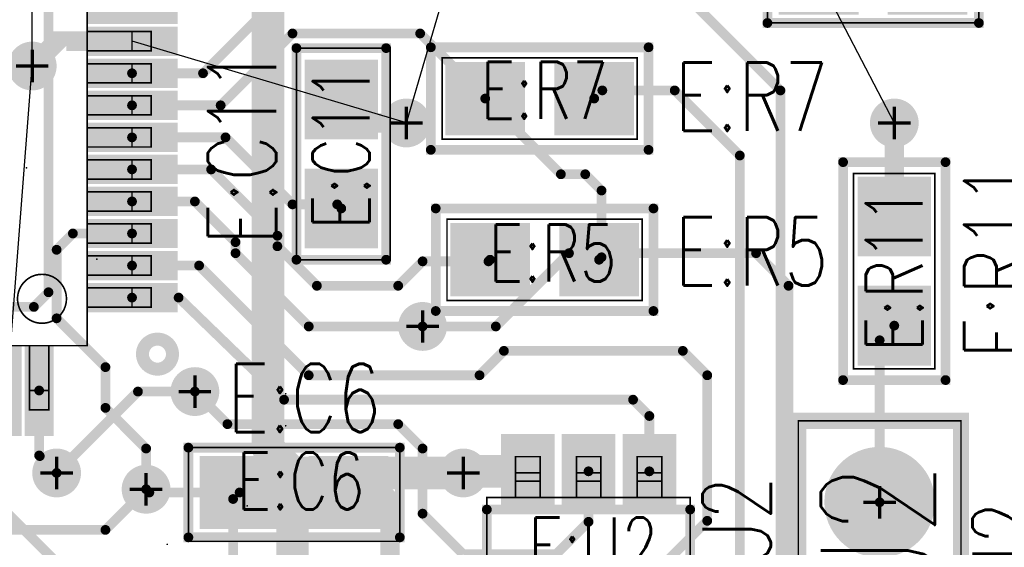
# Model space of a CAD drawing. Extents: x -7.2 to 18.3, y -5.6 to 10.9.
# Tile 32 of 112: x 3.561 to 4.167, y 0.175 to 0.499. Entities that reach past the tile are written whole.
import ezdxf
from ezdxf.enums import TextEntityAlignment as Align

# ---------------------------------------------------------------- set-up
doc = ezdxf.new("R2010")
doc.units = 0
for name, pattern in [('SIG_235', [2, 1, 1]), ('SIG_239', [2, 1, 1]), ('SIG_240', [2, 1, 1]), ('SIG_241', [2, 1, 1]), ('SIG_242', [2, 1, 1]), ('SIG_246', [2, 1, 1]), ('SIG_249', [2, 1, 1]), ('SIG_251', [2, 1, 1]), ('SIG_252', [2, 1, 1]), ('SIG_253', [2, 1, 1]), ('SIG_254', [2, 1, 1]), ('SIG_255', [2, 1, 1]), ('SIG_256', [2, 1, 1]), ('SIG_263', [2, 1, 1]), ('SIG_264', [2, 1, 1]), ('TRMIDX_0', [2, 1, 1]), ('TRMIDX_1', [2, 1, 1]), ('TRMIDX_10', [2, 1, 1]), ('TRMIDX_11', [2, 1, 1]), ('TRMIDX_13', [2, 1, 1]), ('TRMIDX_15', [2, 1, 1]), ('TRMIDX_2', [2, 1, 1]), ('TRMIDX_9', [2, 1, 1])]:
    doc.linetypes.add(name, pattern=pattern)
for name, color, linetype in [('ATTRIBUTE_123', 255, 'CONTINUOUS'), ('DIMENSION7_119', 254, 'CONTINUOUS'), ('DRIL_NPLTE_THRU_01', 16, 'CONTINUOUS'), ('DRIL_NPLTE_THRU_03', 146, 'CONTINUOUS'), ('DRIL_NPLTE_THRU_04', 176, 'CONTINUOUS'), ('DRIL_PLTE_THRU_01', 16, 'CONTINUOUS'), ('DRIL_PLTE_THRU_03', 146, 'CONTINUOUS'), ('DRIL_PLTE_THRU_04', 176, 'CONTINUOUS'), ('DRIL_SYMBOL', 254, 'CONTINUOUS'), ('LINK_00', 2, 'CONTINUOUS'), ('PADS_BOT', 5, 'CONTINUOUS'), ('PADS_INNER', 1, 'CONTINUOUS'), ('PADS_TOP', 1, 'CONTINUOUS'), ('PADS_XR_131', 3, 'CONTINUOUS'), ('PADS_XR_132', 6, 'CONTINUOUS'), ('PADS_XR_133', 254, 'CONTINUOUS'), ('PART_NAME_123', 255, 'CONTINUOUS'), ('PART_NAME_129', 2, 'CONTINUOUS'), ('PART_TOP_2DLINE_123', 255, 'CONTINUOUS'), ('PART_TOP_2DLINE_129', 2, 'CONTINUOUS'), ('PART_TOP_COPPER_01', 1, 'CONTINUOUS'), ('TRACE_01', 1, 'CONTINUOUS'), ('TRACE_04', 5, 'CONTINUOUS'), ('VIAPTS', 56, 'CONTINUOUS')]:
    doc.layers.add(name, color=color, linetype=linetype)
doc.styles.add('W0$001', font='simplex', dxfattribs={"width": 0.75})
doc.styles.add('W0$005', font='simplex', dxfattribs={"width": 0.75})
doc.styles.add('W0$006', font='simplex', dxfattribs={"width": 0.75})

# ---------------------------------------------------------------- blocks, each defined once
blk = doc.blocks.new('SMOOTH_0$01')
at = {"const_width": 0.005}
blk.add_lwpolyline([(-0.0025, 0, 1), (0.0025, 0, 1)], format="xyb", close=True, dxfattribs=at)
blk = doc.blocks.new('SMOOTH_0$001')
at = {"const_width": 0.0005}
blk.add_lwpolyline([(-0.00025, 0, 1), (0.00025, 0, 1)], format="xyb", close=True, dxfattribs=at)
blk = doc.blocks.new('PART_BODY_TOP_340')
at = {"layer": 'PART_TOP_2DLINE_123', "const_width": 0.01}
blk.add_lwpolyline([(-0.05, -0.05), (-0.05, 0.05), (0.15, 0.05), (0.15, -0.05), (-0.05, -0.05)], dxfattribs=at)
at = {"layer": 'PART_TOP_2DLINE_129', "const_width": 0.001}
blk.add_lwpolyline([(-0.05, -0.05), (-0.05, 0.05), (0.15, 0.05), (0.15, -0.05), (-0.05, -0.05)], dxfattribs=at)
at = {"layer": 'PART_TOP_2DLINE_123'}
for p in [(-0.05, 0.05), (0.15, 0.05), (-0.05, -0.05), (-0.05, -0.05), (0.15, -0.05)]:
    blk.add_blockref('SMOOTH_0$01', p, dxfattribs=at)
at = {"layer": 'PART_TOP_2DLINE_129'}
for p in [(-0.05, 0.05), (0.15, 0.05), (-0.05, -0.05), (-0.05, -0.05), (0.15, -0.05)]:
    blk.add_blockref('SMOOTH_0$001', p, dxfattribs=at)
blk = doc.blocks.new('DRIL_SYMBOL_0$042')
at = {"layer": 'DRIL_SYMBOL', "const_width": 0.002}
for points in [[(0, -0.01), (0, 0.01)], [(-0.01, 0), (0.01, 0)]]:
    blk.add_lwpolyline(points, dxfattribs=at)
blk = doc.blocks.new('DRIL_HOLE_0$042')
at = {"const_width": 0.021}
blk.add_lwpolyline([(-0.0105, 0, 1), (0.0105, 0, 1)], format="xyb", close=True, dxfattribs=at)
blk.add_blockref('DRIL_SYMBOL_0$042', (0, 0))
blk = doc.blocks.new('PAD_39')
at = {"const_width": 0.031}
blk.add_lwpolyline([(0, -0.0155, 1), (0, 0.0155, 1)], format="xyb", close=True, dxfattribs=at)
blk = doc.blocks.new('PAD_40')
at = {"const_width": 0.062}
blk.add_lwpolyline([(-0.031, 0), (0.031, 0)], dxfattribs=at)
blk = doc.blocks.new('PAD_41')
at = {"const_width": 0.068}
blk.add_lwpolyline([(-0.034, 0), (0.034, 0)], dxfattribs=at)
blk = doc.blocks.new('STK_TOP_15')
at = {"layer": 'DRIL_PLTE_THRU_01'}
blk.add_blockref('DRIL_HOLE_0$042', (0, 0), dxfattribs=at)
at = {"layer": 'DRIL_PLTE_THRU_03'}
blk.add_blockref('DRIL_HOLE_0$042', (0, 0), dxfattribs=at)
at = {"layer": 'DRIL_PLTE_THRU_04'}
blk.add_blockref('DRIL_HOLE_0$042', (0, 0), dxfattribs=at)
at = {"layer": 'PADS_BOT'}
blk.add_blockref('PAD_40', (0, 0), dxfattribs=at)
at = {"layer": 'PADS_INNER'}
blk.add_blockref('PAD_39', (0, 0), dxfattribs=at)
at = {"layer": 'PADS_TOP'}
blk.add_blockref('PAD_40', (0, 0), dxfattribs=at)
at = {"layer": 'PADS_XR_131'}
blk.add_blockref('PAD_41', (0, 0), dxfattribs=at)
at = {"layer": 'PADS_XR_132'}
blk.add_blockref('PAD_41', (0, 0), dxfattribs=at)
blk = doc.blocks.new('PAD_43')
at = {"const_width": 0.034}
blk.add_lwpolyline([(0, -0.017, 1), (0, 0.017, 1)], format="xyb", close=True, dxfattribs=at)
blk = doc.blocks.new('STK_TOP_16')
at = {"layer": 'DRIL_PLTE_THRU_01'}
blk.add_blockref('DRIL_HOLE_0$042', (0, 0), dxfattribs=at)
at = {"layer": 'DRIL_PLTE_THRU_03'}
blk.add_blockref('DRIL_HOLE_0$042', (0, 0), dxfattribs=at)
at = {"layer": 'DRIL_PLTE_THRU_04'}
blk.add_blockref('DRIL_HOLE_0$042', (0, 0), dxfattribs=at)
at = {"layer": 'PADS_BOT'}
blk.add_blockref('PAD_39', (0, 0), dxfattribs=at)
at = {"layer": 'PADS_INNER'}
blk.add_blockref('PAD_39', (0, 0), dxfattribs=at)
at = {"layer": 'PADS_TOP'}
blk.add_blockref('PAD_39', (0, 0), dxfattribs=at)
at = {"layer": 'PADS_XR_131'}
blk.add_blockref('PAD_43', (0, 0), dxfattribs=at)
at = {"layer": 'PADS_XR_132'}
blk.add_blockref('PAD_43', (0, 0), dxfattribs=at)
blk = doc.blocks.new('SYM_TOP_13')
for name, p in [('PART_BODY_TOP_340', (0, 0)), ('STK_TOP_15', (0, 0)), ('STK_TOP_16', (0.1, 0))]:
    blk.add_blockref(name, p)
blk = doc.blocks.new('PART_TOP_470')
blk.add_blockref('SYM_TOP_13', (0, 0))
at = {"layer": 'PART_NAME_123', "style": 'W0$006', "width": 0.75}
blk.add_text('E:J2', height=0.042, dxfattribs=at).set_placement((0.013, -0.099))
at = {"layer": 'PART_NAME_129', "style": 'W0$001', "width": 0.75}
blk.add_text('E:J2', height=0.07, dxfattribs=at).set_placement((-0.0219, -0.0339))
blk = doc.blocks.new('SMOOTH_0$006')
at = {"const_width": 0.003}
blk.add_lwpolyline([(-0.0015, 0, 1), (0.0015, 0, 1)], format="xyb", close=True, dxfattribs=at)
blk = doc.blocks.new('PART_BODY_TOP_399')
at = {"layer": 'DIMENSION7_119', "linetype": 'TRMIDX_15', "const_width": 0.001}
blk.add_lwpolyline([(-0.18701, 0.25984), (-0.18698, 0.25984)], dxfattribs=at)
at = {"layer": 'DIMENSION7_119', "linetype": 'TRMIDX_9', "const_width": 0.001}
blk.add_lwpolyline([(-0.23622, 0.23622), (-0.23619, 0.23622)], dxfattribs=at)
at = {"layer": 'DIMENSION7_119', "linetype": 'TRMIDX_11', "const_width": 0.001}
blk.add_lwpolyline([(-0.25984, 0.18701), (-0.25982, 0.18701)], dxfattribs=at)
at = {"layer": 'DIMENSION7_119', "linetype": 'TRMIDX_13', "const_width": 0.001}
blk.add_lwpolyline([(-0.25984, 0.18701), (-0.25982, 0.18701)], dxfattribs=at)
at = {"layer": 'DIMENSION7_119', "linetype": 'TRMIDX_10', "const_width": 0.001}
blk.add_lwpolyline([(-0.25984, 0.16732), (-0.25982, 0.16732)], dxfattribs=at)
at = {"layer": 'DIMENSION7_119', "linetype": 'TRMIDX_1', "const_width": 0.001}
for points in [[(-0.1437, 0.08465), (-0.14367, 0.08465)], [(-0.10047, 0.02854), (-0.10045, 0.02854)]]:
    blk.add_lwpolyline(points, dxfattribs=at)
at = {"layer": 'PART_TOP_2DLINE_123', "const_width": 0.008}
blk.add_lwpolyline([(-0.17178, 0.143, 1), (-0.19022, 0.143, 1)], format="xyb", close=True, dxfattribs=at)
at = {"layer": 'PART_TOP_2DLINE_123', "const_width": 0.006}
blk.add_lwpolyline([(-0.114, -0.114), (0.114, -0.114), (0.114, 0.114), (-0.105, 0.114), (-0.114, 0.105)], close=True, dxfattribs=at)
at = {"layer": 'PART_TOP_2DLINE_129', "const_width": 0.001}
for points in [[(-0.11417, 0.17717), (-0.11417, 0.1378), (-0.10236, 0.1378), (-0.10236, 0.17717)], [(-0.11417, 0.16535), (-0.11417, 0.1378), (-0.10236, 0.1378), (-0.10236, 0.16535)], [(-0.1378, -0.1378), (0.1378, -0.1378), (0.1378, 0.1378), (-0.1378, 0.1378)], [(-0.1378, 0.11417), (-0.17717, 0.11417), (-0.17717, 0.10236), (-0.1378, 0.10236)], [(-0.1378, 0.11417), (-0.16535, 0.11417), (-0.16535, 0.10236), (-0.1378, 0.10236)], [(-0.1378, 0.09449), (-0.17717, 0.09449), (-0.17717, 0.08268), (-0.1378, 0.08268)], [(-0.1378, 0.09449), (-0.16535, 0.09449), (-0.16535, 0.08268), (-0.1378, 0.08268)], [(-0.1378, 0.0748), (-0.17717, 0.0748), (-0.17717, 0.06299), (-0.1378, 0.06299)], [(-0.1378, 0.0748), (-0.16535, 0.0748), (-0.16535, 0.06299), (-0.1378, 0.06299)], [(-0.1378, 0.05512), (-0.17717, 0.05512), (-0.17717, 0.04331), (-0.1378, 0.04331)], [(-0.1378, 0.05512), (-0.16535, 0.05512), (-0.16535, 0.04331), (-0.1378, 0.04331)], [(-0.1378, 0.03543), (-0.17717, 0.03543), (-0.17717, 0.02362), (-0.1378, 0.02362)], [(-0.1378, 0.03543), (-0.16535, 0.03543), (-0.16535, 0.02362), (-0.1378, 0.02362)], [(-0.1378, 0.01575), (-0.17717, 0.01575), (-0.17717, 0.00394), (-0.1378, 0.00394)], [(-0.1378, 0.01575), (-0.16535, 0.01575), (-0.16535, 0.00394), (-0.1378, 0.00394)], [(-0.1378, -0.00394), (-0.17717, -0.00394), (-0.17717, -0.01575), (-0.1378, -0.01575)], [(-0.1378, -0.00394), (-0.16535, -0.00394), (-0.16535, -0.01575), (-0.1378, -0.01575)], [(-0.1378, -0.02362), (-0.17717, -0.02362), (-0.17717, -0.03543), (-0.1378, -0.03543)], [(-0.1378, -0.02362), (-0.16535, -0.02362), (-0.16535, -0.03543), (-0.1378, -0.03543)], [(-0.1378, -0.04331), (-0.17717, -0.04331), (-0.17717, -0.05512), (-0.1378, -0.05512)], [(-0.1378, -0.04331), (-0.16535, -0.04331), (-0.16535, -0.05512), (-0.1378, -0.05512)]]:
    blk.add_lwpolyline(points, close=True, dxfattribs=at)
blk.add_lwpolyline([(-0.12503, 0.109, 1), (-0.09497, 0.109, 1)], format="xyb", close=True, dxfattribs=at)
at = {"layer": 'DIMENSION7_119'}
for p in [(-0.18701, 0.25984), (-0.18698, 0.25984), (-0.23622, 0.23622), (-0.23619, 0.23622), (-0.25984, 0.18701), (-0.25984, 0.18701), (-0.25982, 0.18701), (-0.25982, 0.18701), (-0.25984, 0.16732), (-0.25982, 0.16732), (-0.1437, 0.08465), (-0.14367, 0.08465), (-0.10047, 0.02854), (-0.10045, 0.02854)]:
    blk.add_blockref('SMOOTH_0$001', p, dxfattribs=at)
at = {"layer": 'PART_TOP_2DLINE_123'}
for p in [(-0.105, 0.114), (-0.114, 0.105)]:
    blk.add_blockref('SMOOTH_0$006', p, dxfattribs=at)
at = {"layer": 'PART_TOP_2DLINE_129'}
for p in [(-0.11417, 0.17717), (-0.10236, 0.17717), (-0.11417, 0.16535), (-0.10236, 0.16535), (-0.1378, 0.1378), (-0.11417, 0.1378), (-0.11417, 0.1378), (-0.10236, 0.1378), (-0.10236, 0.1378), (-0.17717, 0.11417), (-0.16535, 0.11417), (-0.1378, 0.11417), (-0.1378, 0.11417), (-0.17717, 0.10236), (-0.16535, 0.10236), (-0.1378, 0.10236), (-0.1378, 0.10236), (-0.17717, 0.09449), (-0.16535, 0.09449), (-0.1378, 0.09449), (-0.1378, 0.09449), (-0.17717, 0.08268), (-0.16535, 0.08268), (-0.1378, 0.08268), (-0.1378, 0.08268), (-0.17717, 0.0748), (-0.16535, 0.0748), (-0.1378, 0.0748), (-0.1378, 0.0748), (-0.17717, 0.06299), (-0.16535, 0.06299), (-0.1378, 0.06299), (-0.1378, 0.06299), (-0.17717, 0.05512), (-0.16535, 0.05512), (-0.1378, 0.05512), (-0.1378, 0.05512), (-0.17717, 0.04331), (-0.16535, 0.04331), (-0.1378, 0.04331), (-0.1378, 0.04331), (-0.17717, 0.03543), (-0.16535, 0.03543), (-0.1378, 0.03543), (-0.1378, 0.03543), (-0.17717, 0.02362), (-0.16535, 0.02362), (-0.1378, 0.02362), (-0.1378, 0.02362), (-0.17717, 0.01575), (-0.16535, 0.01575), (-0.1378, 0.01575), (-0.1378, 0.01575), (-0.17717, 0.00394), (-0.16535, 0.00394), (-0.1378, 0.00394), (-0.1378, 0.00394), (-0.17717, -0.00394), (-0.16535, -0.00394), (-0.1378, -0.00394), (-0.1378, -0.00394), (-0.17717, -0.01575), (-0.16535, -0.01575), (-0.1378, -0.01575), (-0.1378, -0.01575), (-0.17717, -0.02362), (-0.16535, -0.02362), (-0.1378, -0.02362), (-0.1378, -0.02362), (-0.17717, -0.03543), (-0.16535, -0.03543), (-0.1378, -0.03543), (-0.1378, -0.03543), (-0.17717, -0.04331), (-0.16535, -0.04331), (-0.1378, -0.04331), (-0.1378, -0.04331), (-0.17717, -0.05512), (-0.16535, -0.05512), (-0.1378, -0.05512), (-0.1378, -0.05512)]:
    blk.add_blockref('SMOOTH_0$001', p, dxfattribs=at)
blk = doc.blocks.new('DRIL_HOLE_0')
blk.add_lwpolyline([(0, 0, 1), (0, 0, 1)], format="xyb", close=True)
blk = doc.blocks.new('PAD_1')
blk.add_lwpolyline([(0, 0, 1), (0, 0, 1)], format="xyb", close=True)
blk = doc.blocks.new('PAD_146')
at = {"const_width": 0.018}
blk.add_lwpolyline([(-0.028, 0), (0.028, 0)], dxfattribs=at)
blk = doc.blocks.new('PAD_147')
at = {"const_width": 0.012}
blk.add_lwpolyline([(-0.025, 0), (0.025, 0)], dxfattribs=at)
blk = doc.blocks.new('STK_TOP_85')
at = {"layer": 'DRIL_NPLTE_THRU_01'}
blk.add_blockref('DRIL_HOLE_0', (0, 0), dxfattribs=at)
at = {"layer": 'DRIL_NPLTE_THRU_03'}
blk.add_blockref('DRIL_HOLE_0', (0, 0), dxfattribs=at)
at = {"layer": 'DRIL_NPLTE_THRU_04'}
blk.add_blockref('DRIL_HOLE_0', (0, 0), dxfattribs=at)
at = {"layer": 'PADS_BOT'}
blk.add_blockref('PAD_1', (0, 0), dxfattribs=at)
at = {"layer": 'PADS_INNER'}
blk.add_blockref('PAD_1', (0, 0), dxfattribs=at)
at = {"layer": 'PADS_TOP'}
blk.add_blockref('PAD_147', (0, 0), dxfattribs=at)
at = {"layer": 'PADS_XR_131'}
blk.add_blockref('PAD_146', (0, 0), dxfattribs=at)
at = {"layer": 'PADS_XR_133'}
blk.add_blockref('PAD_147', (0, 0), dxfattribs=at)
blk = doc.blocks.new('STK_TOP_86')
at = {"layer": 'DRIL_NPLTE_THRU_01'}
blk.add_blockref('DRIL_HOLE_0', (0, 0), dxfattribs=at)
at = {"layer": 'DRIL_NPLTE_THRU_03'}
blk.add_blockref('DRIL_HOLE_0', (0, 0), dxfattribs=at)
at = {"layer": 'DRIL_NPLTE_THRU_04'}
blk.add_blockref('DRIL_HOLE_0', (0, 0), dxfattribs=at)
at = {"layer": 'PADS_BOT'}
blk.add_blockref('PAD_1', (0, 0), dxfattribs=at)
at = {"layer": 'PADS_INNER'}
blk.add_blockref('PAD_1', (0, 0), dxfattribs=at)
at = {"layer": 'PADS_TOP', "rotation": 90}
blk.add_blockref('PAD_147', (0, 0), dxfattribs=at)
at = {"layer": 'PADS_XR_131', "rotation": 90}
blk.add_blockref('PAD_146', (0, 0), dxfattribs=at)
at = {"layer": 'PADS_XR_133', "rotation": 90}
blk.add_blockref('PAD_147', (0, 0), dxfattribs=at)
blk = doc.blocks.new('SYM_TOP_72')
for name, p in [('PART_BODY_TOP_399', (0, 0)), ('STK_TOP_86', (-0.10827, 0.16535)), ('STK_TOP_86', (-0.08858, 0.16535)), ('STK_TOP_85', (-0.16535, 0.10827)), ('STK_TOP_85', (-0.16535, 0.08858)), ('STK_TOP_85', (-0.16535, 0.0689)), ('STK_TOP_85', (-0.16535, 0.04921)), ('STK_TOP_85', (-0.16535, 0.02953)), ('STK_TOP_85', (-0.16535, 0.00984)), ('STK_TOP_85', (-0.16535, -0.00984)), ('STK_TOP_85', (-0.16535, -0.02953)), ('STK_TOP_85', (-0.16535, -0.04921)), ('STK_TOP_85', (-0.16535, -0.0689))]:
    blk.add_blockref(name, p)
blk = doc.blocks.new('PART_TOP_477')
blk.add_blockref('SYM_TOP_72', (0, 0))
blk = doc.blocks.new('PART_BODY_TOP_400')
at = {"layer": 'PART_TOP_2DLINE_123', "const_width": 0.006}
blk.add_lwpolyline([(0.0625, 0.0275), (0.0625, -0.0275), (-0.0625, -0.0275), (-0.0625, 0.0275)], close=True, dxfattribs=at)
at = {"layer": 'PART_TOP_2DLINE_129', "const_width": 0.001}
for points in [[(-0.0448, 0.035), (-0.0298, 0.035), (-0.0298, 0.06), (-0.0448, 0.06)], [(-0.0074, 0.035), (0.0076, 0.035), (0.0076, 0.06), (-0.0074, 0.06)], [(0.03, 0.035), (0.045, 0.035), (0.045, 0.06), (0.03, 0.06)], [(-0.0448, 0.05), (-0.0298, 0.05), (-0.0298, 0.045), (-0.0448, 0.045)], [(-0.0074, 0.05), (0.0076, 0.05), (0.0076, 0.045), (-0.0074, 0.045)], [(0.03, 0.05), (0.045, 0.05), (0.045, 0.045), (0.03, 0.045)], [(0.0625, 0.035), (0.0625, -0.035), (-0.0625, -0.035), (-0.0625, 0.035)], [(-0.0448, -0.06), (-0.0298, -0.06), (-0.0298, -0.035), (-0.0448, -0.035)], [(-0.0074, -0.06), (0.0076, -0.06), (0.0076, -0.035), (-0.0074, -0.035)], [(0.03, -0.06), (0.045, -0.06), (0.045, -0.035), (0.03, -0.035)], [(-0.0448, -0.045), (-0.0298, -0.045), (-0.0298, -0.05), (-0.0448, -0.05)], [(-0.0074, -0.045), (0.0076, -0.045), (0.0076, -0.05), (-0.0074, -0.05)], [(0.03, -0.045), (0.045, -0.045), (0.045, -0.05), (0.03, -0.05)]]:
    blk.add_lwpolyline(points, close=True, dxfattribs=at)
blk.add_lwpolyline([(-0.06, -0.025, 1), (-0.05, -0.025, 1)], format="xyb", close=True, dxfattribs=at)
at = {"layer": 'PART_TOP_2DLINE_123'}
for p in [(-0.0625, 0.0275), (0.0625, 0.0275), (-0.0625, -0.0275), (0.0625, -0.0275)]:
    blk.add_blockref('SMOOTH_0$006', p, dxfattribs=at)
at = {"layer": 'PART_TOP_2DLINE_129'}
for p in [(-0.0448, 0.06), (-0.0298, 0.06), (-0.0074, 0.06), (0.0076, 0.06), (0.03, 0.06), (0.045, 0.06), (-0.0448, 0.05), (-0.0298, 0.05), (-0.0074, 0.05), (0.0076, 0.05), (0.03, 0.05), (0.045, 0.05), (-0.0448, 0.045), (-0.0298, 0.045), (-0.0074, 0.045), (0.0076, 0.045), (0.03, 0.045), (0.045, 0.045), (-0.0625, 0.035), (-0.0448, 0.035), (-0.0298, 0.035), (-0.0074, 0.035), (0.0076, 0.035), (0.03, 0.035), (0.045, 0.035), (0.0625, 0.035), (-0.0625, -0.035), (-0.0448, -0.035), (-0.0298, -0.035), (-0.0074, -0.035), (0.0076, -0.035), (0.03, -0.035), (0.045, -0.035), (0.0625, -0.035), (-0.0448, -0.045), (-0.0298, -0.045), (-0.0074, -0.045), (0.0076, -0.045), (0.03, -0.045), (0.045, -0.045), (-0.0448, -0.05), (-0.0298, -0.05), (-0.0074, -0.05), (0.0076, -0.05), (0.03, -0.05), (0.045, -0.05), (-0.0448, -0.06), (-0.0298, -0.06), (-0.0074, -0.06), (0.0076, -0.06), (0.03, -0.06), (0.045, -0.06)]:
    blk.add_blockref('SMOOTH_0$001', p, dxfattribs=at)
blk = doc.blocks.new('PAD_118')
at = {"const_width": 0.033}
blk.add_lwpolyline([(-0.023, 0), (0.023, 0)], dxfattribs=at)
blk = doc.blocks.new('PAD_117')
at = {"const_width": 0.027}
blk.add_lwpolyline([(-0.0195, 0), (0.0195, 0)], dxfattribs=at)
blk = doc.blocks.new('STK_TOP_74')
at = {"layer": 'DRIL_PLTE_THRU_01'}
blk.add_blockref('DRIL_HOLE_0', (0, 0), dxfattribs=at)
at = {"layer": 'DRIL_PLTE_THRU_03'}
blk.add_blockref('DRIL_HOLE_0', (0, 0), dxfattribs=at)
at = {"layer": 'DRIL_PLTE_THRU_04'}
blk.add_blockref('DRIL_HOLE_0', (0, 0), dxfattribs=at)
at = {"layer": 'PADS_BOT'}
blk.add_blockref('PAD_1', (0, 0), dxfattribs=at)
at = {"layer": 'PADS_INNER'}
blk.add_blockref('PAD_1', (0, 0), dxfattribs=at)
at = {"layer": 'PADS_TOP', "rotation": 90}
blk.add_blockref('PAD_117', (0, 0), dxfattribs=at)
at = {"layer": 'PADS_XR_131', "rotation": 90}
blk.add_blockref('PAD_118', (0, 0), dxfattribs=at)
at = {"layer": 'PADS_XR_133', "rotation": 90}
blk.add_blockref('PAD_117', (0, 0), dxfattribs=at)
blk = doc.blocks.new('SYM_TOP_73')
for name, p in [('STK_TOP_74', (-0.0374, 0.051)), ('STK_TOP_74', (0, 0.051)), ('STK_TOP_74', (0.0374, 0.051)), ('PART_BODY_TOP_400', (0, 0)), ('STK_TOP_74', (-0.0374, -0.051)), ('STK_TOP_74', (0, -0.051)), ('STK_TOP_74', (0.0374, -0.051))]:
    blk.add_blockref(name, p)
blk = doc.blocks.new('PART_TOP_478')
blk.add_blockref('SYM_TOP_73', (0, 0))
at = {"layer": 'ATTRIBUTE_123', "style": 'W0$005', "width": 0.75}
blk.add_text('o', height=0.021, dxfattribs=at).set_placement((-0.065, -0.04), align=Align.MIDDLE_CENTER)
at = {"layer": 'PART_NAME_123', "style": 'W0$006', "width": 0.75}
blk.add_text('E:U2', height=0.042, rotation=90, dxfattribs=at).set_placement((0.091, 0), align=Align.MIDDLE_CENTER)
at = {"layer": 'PART_NAME_129', "style": 'W0$001', "width": 0.75}
blk.add_text('E:U2', height=0.035, dxfattribs=at).set_placement((0.0029, 0.0051), align=Align.MIDDLE_CENTER)
blk = doc.blocks.new('PART_BODY_TOP_403')
at = {"layer": 'PART_TOP_2DLINE_123', "const_width": 0.006}
blk.add_lwpolyline([(-0.09291, 0.06299), (0.09291, 0.06299), (0.09291, -0.06299), (-0.09291, -0.06299)], close=True, dxfattribs=at)
blk.add_lwpolyline([(0.074, -0.071, 1), (0.084, -0.071, 1)], format="xyb", close=True, dxfattribs=at)
at = {"layer": 'PART_TOP_2DLINE_129', "const_width": 0.001}
blk.add_lwpolyline([(-0.08858, 0.03937), (0.08858, 0.03937), (0.08858, -0.03937), (-0.08858, -0.03937)], close=True, dxfattribs=at)
blk.add_lwpolyline([(0.05, -0.02, 1), (0.06, -0.02, 1)], format="xyb", close=True, dxfattribs=at)
at = {"layer": 'PART_TOP_COPPER_01', "linetype": 'TRMIDX_2', "const_width": 0.006}
for points in [[(-0.0748, 0.052), (-0.04331, 0.052), (-0.04331, 0.0315), (-0.0748, 0.0315)], [(-0.0748, -0.0315), (-0.04331, -0.0315), (-0.04331, -0.0515), (-0.0748, -0.0515)]]:
    blk.add_lwpolyline(points, close=True, dxfattribs=at)
at = {"layer": 'PART_TOP_COPPER_01', "linetype": 'TRMIDX_1', "const_width": 0.006}
for points in [[(-0.01575, 0.052), (0.01575, 0.052), (0.01575, 0.0315), (-0.01575, 0.0315)], [(-0.01575, -0.0315), (0.01575, -0.0315), (0.01575, -0.0515), (-0.01575, -0.0515)]]:
    blk.add_lwpolyline(points, close=True, dxfattribs=at)
at = {"layer": 'PART_TOP_COPPER_01', "linetype": 'TRMIDX_0', "const_width": 0.006}
for points in [[(0.04331, 0.052), (0.0748, 0.052), (0.0748, 0.0315), (0.04331, 0.0315)], [(0.04331, -0.0315), (0.0748, -0.0315), (0.0748, -0.0515), (0.04331, -0.0515)]]:
    blk.add_lwpolyline(points, close=True, dxfattribs=at)
at = {"layer": 'PART_TOP_2DLINE_123'}
for p in [(-0.09291, 0.06299), (0.09291, 0.06299), (-0.09291, -0.06299), (0.09291, -0.06299)]:
    blk.add_blockref('SMOOTH_0$006', p, dxfattribs=at)
at = {"layer": 'PART_TOP_2DLINE_129'}
for p in [(-0.08858, 0.03937), (0.08858, 0.03937), (-0.08858, -0.03937), (0.08858, -0.03937)]:
    blk.add_blockref('SMOOTH_0$001', p, dxfattribs=at)
at = {"layer": 'PART_TOP_COPPER_01'}
for p in [(-0.0748, 0.052), (-0.04331, 0.052), (-0.01575, 0.052), (0.01575, 0.052), (0.04331, 0.052), (0.0748, 0.052), (-0.0748, 0.0315), (-0.04331, 0.0315), (-0.01575, 0.0315), (0.01575, 0.0315), (0.04331, 0.0315), (0.0748, 0.0315), (-0.0748, -0.0315), (-0.04331, -0.0315), (-0.01575, -0.0315), (0.01575, -0.0315), (0.04331, -0.0315), (0.0748, -0.0315), (-0.0748, -0.0515), (-0.04331, -0.0515), (-0.01575, -0.0515), (0.01575, -0.0515), (0.04331, -0.0515), (0.0748, -0.0515)]:
    blk.add_blockref('SMOOTH_0$006', p, dxfattribs=at)
blk = doc.blocks.new('PAD_150')
at = {"const_width": 0.03937}
blk.add_lwpolyline([(-0.05906, 0), (0.05906, 0)], dxfattribs=at)
blk = doc.blocks.new('PAD_151')
at = {"const_width": 0.016}
blk.add_lwpolyline([(-0.0515, 0), (0.0515, 0)], dxfattribs=at)
blk = doc.blocks.new('STK_TOP_89')
at = {"layer": 'DRIL_PLTE_THRU_01'}
blk.add_blockref('DRIL_HOLE_0', (0, 0), dxfattribs=at)
at = {"layer": 'DRIL_PLTE_THRU_03'}
blk.add_blockref('DRIL_HOLE_0', (0, 0), dxfattribs=at)
at = {"layer": 'DRIL_PLTE_THRU_04'}
blk.add_blockref('DRIL_HOLE_0', (0, 0), dxfattribs=at)
at = {"layer": 'PADS_BOT'}
blk.add_blockref('PAD_1', (0, 0), dxfattribs=at)
at = {"layer": 'PADS_INNER'}
blk.add_blockref('PAD_1', (0, 0), dxfattribs=at)
at = {"layer": 'PADS_TOP', "rotation": 90}
blk.add_blockref('PAD_151', (0, 0), dxfattribs=at)
at = {"layer": 'PADS_XR_131', "rotation": 90}
blk.add_blockref('PAD_150', (0, 0), dxfattribs=at)
at = {"layer": 'PADS_XR_133', "rotation": 90}
blk.add_blockref('PAD_151', (0, 0), dxfattribs=at)
blk = doc.blocks.new('SYM_TOP_76')
for name, p in [('STK_TOP_89', (-0.05906, 0)), ('STK_TOP_89', (0, 0)), ('STK_TOP_89', (0.05906, 0)), ('PART_BODY_TOP_403', (0, 0))]:
    blk.add_blockref(name, p)
blk = doc.blocks.new('PART_TOP_481')
blk.add_blockref('SYM_TOP_76', (0, 0))
at = {"layer": 'PART_NAME_123', "style": 'W0$006', "width": 0.75}
blk.add_text('E:X1', height=0.042, rotation=180, dxfattribs=at).set_placement((0.0441, -0.0781))
at = {"layer": 'PART_NAME_129', "style": 'W0$001', "width": 0.75}
blk.add_text('E:X1', height=0.042, rotation=180, dxfattribs=at).set_placement((-0.0059, 0.0019), align=Align.MIDDLE_CENTER)
blk = doc.blocks.new('PART_BODY_TOP_404')
at = {"layer": 'PART_TOP_2DLINE_123', "const_width": 0.006}
blk.add_lwpolyline([(-0.065, -0.02756), (0.065, -0.02756), (0.065, 0.02756), (-0.065, 0.02756)], close=True, dxfattribs=at)
at = {"layer": 'PART_TOP_2DLINE_129', "const_width": 0.001}
blk.add_lwpolyline([(-0.065, -0.03), (0.065, -0.03), (0.065, 0.02756), (-0.065, 0.02756)], close=True, dxfattribs=at)
at = {"layer": 'PART_TOP_2DLINE_123'}
for p in [(-0.065, 0.02756), (0.065, 0.02756), (-0.065, -0.02756), (0.065, -0.02756)]:
    blk.add_blockref('SMOOTH_0$006', p, dxfattribs=at)
at = {"layer": 'PART_TOP_2DLINE_129'}
for p in [(-0.065, 0.02756), (0.065, 0.02756), (-0.065, -0.03), (0.065, -0.03)]:
    blk.add_blockref('SMOOTH_0$001', p, dxfattribs=at)
blk = doc.blocks.new('PAD_46')
at = {"const_width": 0.045}
blk.add_lwpolyline([(-0.0245, 0), (0.0245, 0)], dxfattribs=at)
blk = doc.blocks.new('PAD_47')
at = {"const_width": 0.039}
blk.add_lwpolyline([(-0.0215, 0), (0.0215, 0)], dxfattribs=at)
blk = doc.blocks.new('STK_TOP_14')
at = {"layer": 'DRIL_PLTE_THRU_01'}
blk.add_blockref('DRIL_HOLE_0', (0, 0), dxfattribs=at)
at = {"layer": 'DRIL_PLTE_THRU_03'}
blk.add_blockref('DRIL_HOLE_0', (0, 0), dxfattribs=at)
at = {"layer": 'DRIL_PLTE_THRU_04'}
blk.add_blockref('DRIL_HOLE_0', (0, 0), dxfattribs=at)
at = {"layer": 'PADS_BOT'}
blk.add_blockref('PAD_1', (0, 0), dxfattribs=at)
at = {"layer": 'PADS_INNER'}
blk.add_blockref('PAD_1', (0, 0), dxfattribs=at)
at = {"layer": 'PADS_TOP'}
blk.add_blockref('PAD_47', (0, 0), dxfattribs=at)
at = {"layer": 'PADS_XR_131'}
blk.add_blockref('PAD_46', (0, 0), dxfattribs=at)
at = {"layer": 'PADS_XR_133'}
blk.add_blockref('PAD_47', (0, 0), dxfattribs=at)
blk = doc.blocks.new('SYM_TOP_77')
for name, p in [('PART_BODY_TOP_404', (0, 0)), ('STK_TOP_14', (-0.0335, 0)), ('STK_TOP_14', (0.0335, 0))]:
    blk.add_blockref(name, p)
blk = doc.blocks.new('PART_TOP_484')
blk.add_blockref('SYM_TOP_77', (0, 0))
at = {"layer": 'PART_NAME_123', "style": 'W0$006', "width": 0.75}
blk.add_text('E:C14', height=0.042, rotation=180, dxfattribs=at).set_placement((0.0521, -0.0411))
at = {"layer": 'PART_NAME_129', "style": 'W0$001', "width": 0.75}
blk.add_text('E:C14', height=0.035, rotation=180, dxfattribs=at).set_placement((-0.0079, -0.0011), align=Align.MIDDLE_CENTER)
blk = doc.blocks.new('PART_TOP_492')
blk.add_blockref('SYM_TOP_77', (0, 0))
at = {"layer": 'PART_NAME_123', "style": 'W0$006', "width": 0.75}
blk.add_text('E:C6', height=0.042, dxfattribs=at).set_placement((-0.0411, 0.0371))
at = {"layer": 'PART_NAME_129', "style": 'W0$001', "width": 0.75}
blk.add_text('E:C6', height=0.035, dxfattribs=at).set_placement((0.0039, 0.0071), align=Align.MIDDLE_CENTER)
blk = doc.blocks.new('PART_TOP_498')
blk.add_blockref('SYM_TOP_77', (0, 0))
at = {"layer": 'PART_NAME_123', "style": 'W0$006', "width": 0.75}
blk.add_text('E:C11', height=0.042, dxfattribs=at).set_placement((-0.056, 0.04))
at = {"layer": 'PART_NAME_129', "style": 'W0$001', "width": 0.75}
blk.add_text('E:C11', height=0.035, dxfattribs=at).set_placement((0.0041, 0.0001), align=Align.MIDDLE_CENTER)
blk = doc.blocks.new('PART_BODY_TOP_346')
at = {"layer": 'PART_TOP_2DLINE_123', "const_width": 0.006}
blk.add_lwpolyline([(-0.06693, -0.0315), (0.06693, -0.0315), (0.06693, 0.0315), (-0.06693, 0.0315)], close=True, dxfattribs=at)
at = {"layer": 'PART_TOP_2DLINE_129', "const_width": 0.001}
blk.add_lwpolyline([(-0.06, -0.025), (0.06, -0.025), (0.06, 0.025), (-0.06, 0.025)], close=True, dxfattribs=at)
at = {"layer": 'PART_TOP_2DLINE_123'}
for p in [(-0.06693, 0.0315), (0.06693, 0.0315), (-0.06693, -0.0315), (0.06693, -0.0315)]:
    blk.add_blockref('SMOOTH_0$006', p, dxfattribs=at)
at = {"layer": 'PART_TOP_2DLINE_129'}
for p in [(-0.06, 0.025), (0.06, 0.025), (-0.06, -0.025), (0.06, -0.025)]:
    blk.add_blockref('SMOOTH_0$001', p, dxfattribs=at)
blk = doc.blocks.new('SYM_TOP_19')
for name, p in [('PART_BODY_TOP_346', (0, 0)), ('STK_TOP_14', (-0.0335, 0)), ('STK_TOP_14', (0.0335, 0))]:
    blk.add_blockref(name, p)
blk = doc.blocks.new('PART_TOP_503')
blk.add_blockref('SYM_TOP_19', (0, 0))
at = {"layer": 'PART_NAME_123', "style": 'W0$006', "width": 0.75}
blk.add_text('E:R11', height=0.042, rotation=180, dxfattribs=at).set_placement((0.0539, 0.0849))
at = {"layer": 'PART_NAME_129', "style": 'W0$001', "width": 0.75}
blk.add_text('E:R11', height=0.035, rotation=180, dxfattribs=at).set_placement((-0.0011, -0.0001), align=Align.MIDDLE_CENTER)
blk = doc.blocks.new('PART_TOP_505')
blk.add_blockref('SYM_TOP_19', (0, 0))
at = {"layer": 'PART_NAME_123', "style": 'W0$006', "width": 0.75}
blk.add_text('E:R7', height=0.042, rotation=180, dxfattribs=at).set_placement((-0.0829, 0.0199))
at = {"layer": 'PART_NAME_129', "style": 'W0$001', "width": 0.75}
blk.add_text('E:R7', height=0.035, rotation=180, dxfattribs=at).set_placement((-0.0029, -0.0051), align=Align.MIDDLE_CENTER)
blk = doc.blocks.new('PART_TOP_506')
blk.add_blockref('SYM_TOP_19', (0, 0))
at = {"layer": 'PART_NAME_123', "style": 'W0$006', "width": 0.75}
blk.add_text('E:R5', height=0.042, rotation=180, dxfattribs=at).set_placement((-0.0799, 0.0159))
at = {"layer": 'PART_NAME_129', "style": 'W0$001', "width": 0.75}
blk.add_text('E:R5', height=0.035, rotation=180, dxfattribs=at).set_placement((-0.0049, -0.0041), align=Align.MIDDLE_CENTER)
blk = doc.blocks.new('SMOOTH_0$012')
at = {"const_width": 0.006}
blk.add_lwpolyline([(-0.003, 0, 1), (0.003, 0, 1)], format="xyb", close=True, dxfattribs=at)
blk = doc.blocks.new('SMOOTH_0$02')
at = {"const_width": 0.01}
blk.add_lwpolyline([(-0.005, 0, 1), (0.005, 0, 1)], format="xyb", close=True, dxfattribs=at)
blk = doc.blocks.new('DRIL_SYMBOL_0$013')
at = {"layer": 'DRIL_SYMBOL', "const_width": 0.002}
for points in [[(0, -0.01), (0, 0.01)], [(-0.01, 0), (0.01, 0)]]:
    blk.add_lwpolyline(points, dxfattribs=at)
blk = doc.blocks.new('DRIL_HOLE_0$013')
at = {"const_width": 0.0065}
blk.add_lwpolyline([(-0.00325, 0, 1), (0.00325, 0, 1)], format="xyb", close=True, dxfattribs=at)
blk.add_blockref('DRIL_SYMBOL_0$013', (0, 0))
blk = doc.blocks.new('PAD_190')
at = {"const_width": 0.015}
blk.add_lwpolyline([(0, -0.0075, 1), (0, 0.0075, 1)], format="xyb", close=True, dxfattribs=at)
blk = doc.blocks.new('STK_TOP_5')
at = {"layer": 'DRIL_PLTE_THRU_01'}
blk.add_blockref('DRIL_HOLE_0$013', (0, 0), dxfattribs=at)
at = {"layer": 'DRIL_PLTE_THRU_03'}
blk.add_blockref('DRIL_HOLE_0$013', (0, 0), dxfattribs=at)
at = {"layer": 'DRIL_PLTE_THRU_04'}
blk.add_blockref('DRIL_HOLE_0$013', (0, 0), dxfattribs=at)
at = {"layer": 'PADS_BOT'}
blk.add_blockref('PAD_190', (0, 0), dxfattribs=at)
at = {"layer": 'PADS_INNER'}
blk.add_blockref('PAD_190', (0, 0), dxfattribs=at)
at = {"layer": 'PADS_TOP'}
blk.add_blockref('PAD_190', (0, 0), dxfattribs=at)
blk = doc.blocks.new('SYM_TOP_3')
blk.add_blockref('STK_TOP_5', (0, 0))

msp = doc.modelspace()

# ---------------------------------------------------------------- linework, layer by layer
at = {"layer": 'LINK_00', "linetype": 'SIG_235'}
for p, q in [((3.7992, 0.4359), (3.8492, 0.6059)), ((3.5692, 0.4709), (3.5692, 0.5209)), ((4.0527, 0.5249), (4.0992, 0.4359)), ((3.7992, 0.4359), (3.63055, 0.48611)), ((3.55378, 0.27155), (3.5692, 0.4709))]:
    msp.add_line(p, q, dxfattribs=at)
at = {"layer": 'TRACE_01', "linetype": 'SIG_242', "const_width": 0.006}
msp.add_lwpolyline([(3.3909, -0.165), (3.9951, -0.165), (4.0292, -0.1309), (4.0292, 0.4559), (3.9492, 0.5359), (3.9127, 0.5359)], dxfattribs=at)
at = {"layer": 'TRACE_01', "linetype": 'SIG_256', "const_width": 0.006}
msp.add_lwpolyline([(3.63055, 0.46643), (3.6742, 0.46643), (3.74367, 0.5359), (3.8457, 0.5359)], dxfattribs=at)
at = {"layer": 'TRACE_01', "linetype": 'SIG_235', "const_width": 0.012}
for points in [[(3.5692, 0.4709), (3.5842, 0.4859), (3.5842, 0.48611), (3.63055, 0.48611)], [(3.7992, 0.4359), (3.7592, 0.4359), (3.7592, 0.4504)], [(4.0992, 0.3784), (4.0992, 0.4359)], [(3.7892, 0.1559), (3.7892, 0.2039), (3.7842, 0.2089), (3.7637, 0.2089)]]:
    msp.add_lwpolyline(points, dxfattribs=at)
at = {"layer": 'TRACE_01', "linetype": 'SIG_255', "const_width": 0.006}
for points in [[(3.63055, 0.44674), (3.68504, 0.44674), (3.7292, 0.4909), (3.8077, 0.4909)], [(3.8477, 0.4509), (3.8077, 0.4909)], [(3.9177, 0.3519), (3.9192, 0.3534), (3.9192, 0.3944), (3.9092, 0.4044), (3.8942, 0.4044), (3.8477, 0.4509)]]:
    msp.add_lwpolyline(points, dxfattribs=at)
at = {"layer": 'TRACE_01', "linetype": 'SIG_241', "const_width": 0.006}
for points in [[(3.399, -0.1431), (3.9902, -0.1431), (4.0042, -0.1291), (4.0042, 0.4159), (3.9642, 0.4559)], [(3.9147, 0.4509), (3.9197, 0.4559), (3.9642, 0.4559)]]:
    msp.add_lwpolyline(points, dxfattribs=at)
at = {"layer": 'TRACE_01', "linetype": 'SIG_254', "const_width": 0.006}
msp.add_lwpolyline([(3.7592, 0.3834), (3.7567, 0.3859), (3.7292, 0.3859), (3.68804, 0.42706), (3.63055, 0.42706)], dxfattribs=at)
at = {"layer": 'TRACE_01', "linetype": 'SIG_253', "const_width": 0.006}
for points in [[(3.7942, 0.3359), (3.7442, 0.3359), (3.71994, 0.36016), (3.71994, 0.36664), (3.6792, 0.40737), (3.63055, 0.40737)], [(3.7942, 0.3359), (3.8092, 0.3509), (3.8497, 0.3509), (3.8507, 0.3519)]]:
    msp.add_lwpolyline(points, dxfattribs=at)
at = {"layer": 'TRACE_01', "linetype": 'SIG_239', "const_width": 0.006}
msp.add_lwpolyline([(3.8092, 0.3109), (3.7392, 0.3109), (3.6942, 0.3559), (3.6942, 0.36269), (3.6692, 0.38769), (3.63055, 0.38769)], dxfattribs=at)
at = {"layer": 'TRACE_01', "linetype": 'SIG_249', "const_width": 0.006}
for points in [[(3.6392, 0.2109), (3.6392, 0.2359), (3.6142, 0.2609), (3.6142, 0.2859), (3.5842, 0.3159), (3.5842, 0.358), (3.5942, 0.368), (3.63055, 0.368)], [(3.6967, 0.2089), (3.6412, 0.2089), (3.6392, 0.2109)], [(3.6927, 0.0879), (3.6927, 0.2049), (3.6967, 0.2089)]]:
    msp.add_lwpolyline(points, dxfattribs=at)
at = {"layer": 'TRACE_01', "linetype": 'SIG_252', "const_width": 0.006}
for points in [[(3.8442, 0.2809), (3.7392, 0.2809), (3.67178, 0.34832), (3.63055, 0.34832)], [(3.8442, 0.2809), (3.8592, 0.2959), (3.9692, 0.2959)], [(3.9486, 0.1199), (3.9486, 0.1559), (3.9842, 0.1915), (3.9842, 0.2809), (3.9692, 0.2959)]]:
    msp.add_lwpolyline(points, dxfattribs=at)
at = {"layer": 'TRACE_01', "linetype": 'SIG_251', "const_width": 0.006}
msp.add_lwpolyline([(3.9486, 0.2219), (3.9486, 0.2559), (3.9386, 0.2659), (3.72403, 0.2659), (3.6592, 0.32863), (3.63055, 0.32863)], dxfattribs=at)
at = {"layer": 'TRACE_01', "linetype": 'SIG_240', "const_width": 0.006}
msp.add_lwpolyline([(4.0902, 0.2029), (4.0902, 0.3024), (4.0992, 0.3114)], dxfattribs=at)
at = {"layer": 'TRACE_01', "linetype": 'SIG_263', "const_width": 0.006}
msp.add_lwpolyline([(3.6257, 0.0879), (3.6257, 0.1244), (3.5341, 0.216), (3.5341, 0.27155)], dxfattribs=at)
at = {"layer": 'TRACE_01', "linetype": 'SIG_264', "const_width": 0.006}
for points in [[(3.5842, 0.2209), (3.57384, 0.23126), (3.57384, 0.23127), (3.57347, 0.23165), (3.57347, 0.27155)], [(3.8342, 0.1709), (3.8092, 0.1959), (3.8092, 0.2359), (3.7942, 0.2509), (3.6892, 0.2509), (3.6692, 0.2709)], [(3.8342, 0.1709), (3.8912, 0.1709), (3.9112, 0.1909), (3.9112, 0.2219)]]:
    msp.add_lwpolyline(points, dxfattribs=at)
at = {"layer": 'TRACE_01', "linetype": 'SIG_246', "const_width": 0.02}
msp.add_lwpolyline([(3.8342, 0.2209), (3.8352, 0.2219), (3.8738, 0.2219)], dxfattribs=at)
at = {"layer": 'TRACE_04', "linetype": 'SIG_246', "const_width": 0.02}
for points in [[(3.7142, 0.2359), (3.7142, 0.5409), (3.7792, 0.6059)], [(3.7142, 0.2359), (3.7292, 0.2209), (3.8342, 0.2209)], [(3.7142, 0.2359), (3.7292, 0.2209), (3.7292, 0.0159), (3.7592, -0.0141), (3.7892, -0.0141)]]:
    msp.add_lwpolyline(points, dxfattribs=at)
at = {"layer": 'TRACE_04', "linetype": 'SIG_239', "const_width": 0.006}
msp.add_lwpolyline([(3.8092, 0.3109), (3.8542, 0.3109), (3.8992, 0.3559), (4.0142, 0.3559), (4.0342, 0.3359), (4.0342, 0.1589), (4.0902, 0.1029)], dxfattribs=at)
at = {"layer": 'TRACE_04', "linetype": 'SIG_264', "const_width": 0.006}
msp.add_lwpolyline([(3.5842, 0.2209), (3.6342, 0.2709), (3.6692, 0.2709)], dxfattribs=at)
at = {"layer": 'TRACE_04', "linetype": 'SIG_249', "const_width": 0.006}
msp.add_lwpolyline([(3.3442, 0.2109), (3.3942, 0.2109), (3.4192, 0.1859), (3.6142, 0.1859), (3.6392, 0.2109)], dxfattribs=at)

# ---------------------------------------------------------------- block references
for name, p, rotation in [('PART_TOP_477', (3.4652, 0.4369), 180), ('PART_TOP_484', (4.0862, 0.5249), 180), ('PART_TOP_498', (3.7592, 0.4169), 90), ('PART_TOP_505', (3.8812, 0.4509), 180), ('PART_TOP_503', (4.0992, 0.3449), 270), ('PART_TOP_506', (3.8842, 0.3519), 180), ('PART_TOP_470', (4.0902, 0.1029), 90), ('PART_TOP_481', (3.4782, 0.0879), 180)]:
    msp.add_blockref(name, p, dxfattribs=dict(rotation=rotation))
for name, p in [('PART_TOP_492', (3.7302, 0.2089)), ('PART_TOP_478', (3.9112, 0.1709))]:
    msp.add_blockref(name, p)
at = {"layer": 'TRACE_01'}
for name, p in [('SMOOTH_0$012', (3.5842, 0.48611)), ('SMOOTH_0$012', (3.5842, 0.4859)), ('SMOOTH_0$012', (3.63055, 0.48611)), ('SMOOTH_0$006', (3.7292, 0.4909)), ('SMOOTH_0$006', (3.8077, 0.4909)), ('SMOOTH_0$006', (3.8077, 0.4909)), ('SMOOTH_0$012', (3.5692, 0.4709)), ('SMOOTH_0$006', (3.63055, 0.46643)), ('SMOOTH_0$006', (3.6742, 0.46643)), ('SMOOTH_0$012', (3.7592, 0.4504)), ('SMOOTH_0$006', (3.9197, 0.4559)), ('SMOOTH_0$006', (3.9642, 0.4559)), ('SMOOTH_0$006', (3.9642, 0.4559)), ('SMOOTH_0$006', (4.0292, 0.4559)), ('SMOOTH_0$006', (3.63055, 0.44674)), ('SMOOTH_0$006', (3.68504, 0.44674)), ('SMOOTH_0$006', (3.8477, 0.4509)), ('SMOOTH_0$006', (3.8477, 0.4509)), ('SMOOTH_0$006', (3.9147, 0.4509)), ('SMOOTH_0$012', (3.7592, 0.4359)), ('SMOOTH_0$012', (3.7992, 0.4359)), ('SMOOTH_0$012', (4.0992, 0.4359)), ('SMOOTH_0$006', (3.63055, 0.42706)), ('SMOOTH_0$006', (3.68804, 0.42706)), ('SMOOTH_0$006', (4.0042, 0.4159)), ('SMOOTH_0$006', (3.63055, 0.40737)), ('SMOOTH_0$006', (3.6792, 0.40737)), ('SMOOTH_0$006', (3.8942, 0.4044)), ('SMOOTH_0$006', (3.9092, 0.4044)), ('SMOOTH_0$006', (3.9192, 0.3944)), ('SMOOTH_0$006', (3.63055, 0.38769)), ('SMOOTH_0$006', (3.6692, 0.38769)), ('SMOOTH_0$006', (3.7292, 0.3859)), ('SMOOTH_0$006', (3.7567, 0.3859)), ('SMOOTH_0$006', (3.7592, 0.3834)), ('SMOOTH_0$012', (4.0992, 0.3784)), ('SMOOTH_0$006', (3.5942, 0.368)), ('SMOOTH_0$006', (3.63055, 0.368)), ('SMOOTH_0$006', (3.71994, 0.36664)), ('SMOOTH_0$006', (3.6942, 0.36269)), ('SMOOTH_0$006', (3.5842, 0.358)), ('SMOOTH_0$006', (3.6942, 0.3559)), ('SMOOTH_0$006', (3.71994, 0.36016)), ('SMOOTH_0$006', (3.63055, 0.34832)), ('SMOOTH_0$006', (3.67178, 0.34832)), ('SMOOTH_0$006', (3.8092, 0.3509)), ('SMOOTH_0$006', (3.8497, 0.3509)), ('SMOOTH_0$006', (3.8507, 0.3519)), ('SMOOTH_0$006', (3.9177, 0.3519)), ('SMOOTH_0$006', (3.9192, 0.3534)), ('SMOOTH_0$006', (3.7442, 0.3359)), ('SMOOTH_0$006', (3.7942, 0.3359)), ('SMOOTH_0$006', (3.7942, 0.3359)), ('SMOOTH_0$006', (3.63055, 0.32863)), ('SMOOTH_0$006', (3.6592, 0.32863)), ('SMOOTH_0$006', (3.5842, 0.3159)), ('SMOOTH_0$006', (3.7392, 0.3109)), ('SMOOTH_0$006', (3.8092, 0.3109)), ('SMOOTH_0$006', (4.0992, 0.3114)), ('SMOOTH_0$006', (4.0902, 0.3024)), ('SMOOTH_0$006', (3.8592, 0.2959)), ('SMOOTH_0$006', (3.9692, 0.2959)), ('SMOOTH_0$006', (3.9692, 0.2959)), ('SMOOTH_0$006', (3.6142, 0.2859)), ('SMOOTH_0$006', (3.7392, 0.2809)), ('SMOOTH_0$006', (3.8442, 0.2809)), ('SMOOTH_0$006', (3.8442, 0.2809)), ('SMOOTH_0$006', (3.9842, 0.2809)), ('SMOOTH_0$006', (3.57347, 0.27155)), ('SMOOTH_0$006', (3.6692, 0.2709)), ('SMOOTH_0$006', (3.72403, 0.2659)), ('SMOOTH_0$006', (3.9386, 0.2659)), ('SMOOTH_0$006', (3.6142, 0.2609)), ('SMOOTH_0$006', (3.9486, 0.2559)), ('SMOOTH_0$006', (3.6892, 0.2509)), ('SMOOTH_0$006', (3.7942, 0.2509)), ('SMOOTH_0$006', (3.6392, 0.2359)), ('SMOOTH_0$006', (3.8092, 0.2359)), ('SMOOTH_0$006', (3.57347, 0.23165)), ('SMOOTH_0$006', (3.57384, 0.23127)), ('SMOOTH_0$006', (3.57384, 0.23126)), ('SMOOTH_0$02', (3.8342, 0.2209)), ('SMOOTH_0$02', (3.8352, 0.2219)), ('SMOOTH_0$02', (3.8738, 0.2219)), ('SMOOTH_0$006', (3.9112, 0.2219)), ('SMOOTH_0$006', (3.9486, 0.2219)), ('SMOOTH_0$006', (3.5842, 0.2209)), ('SMOOTH_0$006', (3.6392, 0.2109)), ('SMOOTH_0$006', (3.6392, 0.2109)), ('SMOOTH_0$006', (3.6412, 0.2089)), ('SMOOTH_0$006', (3.6967, 0.2089)), ('SMOOTH_0$006', (3.6967, 0.2089)), ('SMOOTH_0$012', (3.7637, 0.2089)), ('SMOOTH_0$012', (3.7842, 0.2089)), ('SMOOTH_0$006', (3.6927, 0.2049)), ('SMOOTH_0$012', (3.7892, 0.2039)), ('SMOOTH_0$006', (4.0902, 0.2029)), ('SMOOTH_0$006', (3.8092, 0.1959)), ('SMOOTH_0$006', (3.9112, 0.1909)), ('SMOOTH_0$006', (3.9842, 0.1915))]:
    msp.add_blockref(name, p, dxfattribs=at)
at = {"layer": 'TRACE_04'}
for name, p in [('SMOOTH_0$006', (3.8992, 0.3559)), ('SMOOTH_0$006', (4.0142, 0.3559)), ('SMOOTH_0$006', (4.0342, 0.3359)), ('SMOOTH_0$006', (3.8092, 0.3109)), ('SMOOTH_0$006', (3.8542, 0.3109)), ('SMOOTH_0$006', (3.6342, 0.2709)), ('SMOOTH_0$006', (3.6692, 0.2709)), ('SMOOTH_0$02', (3.7142, 0.2359)), ('SMOOTH_0$02', (3.7142, 0.2359)), ('SMOOTH_0$02', (3.7142, 0.2359)), ('SMOOTH_0$02', (3.7292, 0.2209)), ('SMOOTH_0$02', (3.7292, 0.2209)), ('SMOOTH_0$02', (3.8342, 0.2209)), ('SMOOTH_0$006', (3.5842, 0.2209)), ('SMOOTH_0$006', (3.6392, 0.2109)), ('SMOOTH_0$006', (3.6142, 0.1859))]:
    msp.add_blockref(name, p, dxfattribs=at)
at = {"layer": 'VIAPTS', "linetype": 'SIG_235'}
for p in [(3.5692, 0.4709), (3.7992, 0.4359), (4.0992, 0.4359)]:
    msp.add_blockref('SYM_TOP_3', p, dxfattribs=at)
at = {"layer": 'VIAPTS', "linetype": 'SIG_239'}
msp.add_blockref('SYM_TOP_3', (3.8092, 0.3109), dxfattribs=at)
at = {"layer": 'VIAPTS', "linetype": 'SIG_264'}
for p in [(3.6692, 0.2709), (3.5842, 0.2209)]:
    msp.add_blockref('SYM_TOP_3', p, dxfattribs=at)
at = {"layer": 'VIAPTS', "linetype": 'SIG_246'}
msp.add_blockref('SYM_TOP_3', (3.8342, 0.2209), dxfattribs=at)
at = {"layer": 'VIAPTS', "linetype": 'SIG_249'}
msp.add_blockref('SYM_TOP_3', (3.6392, 0.2109), dxfattribs=at)

doc.saveas('drawing.dxf')
